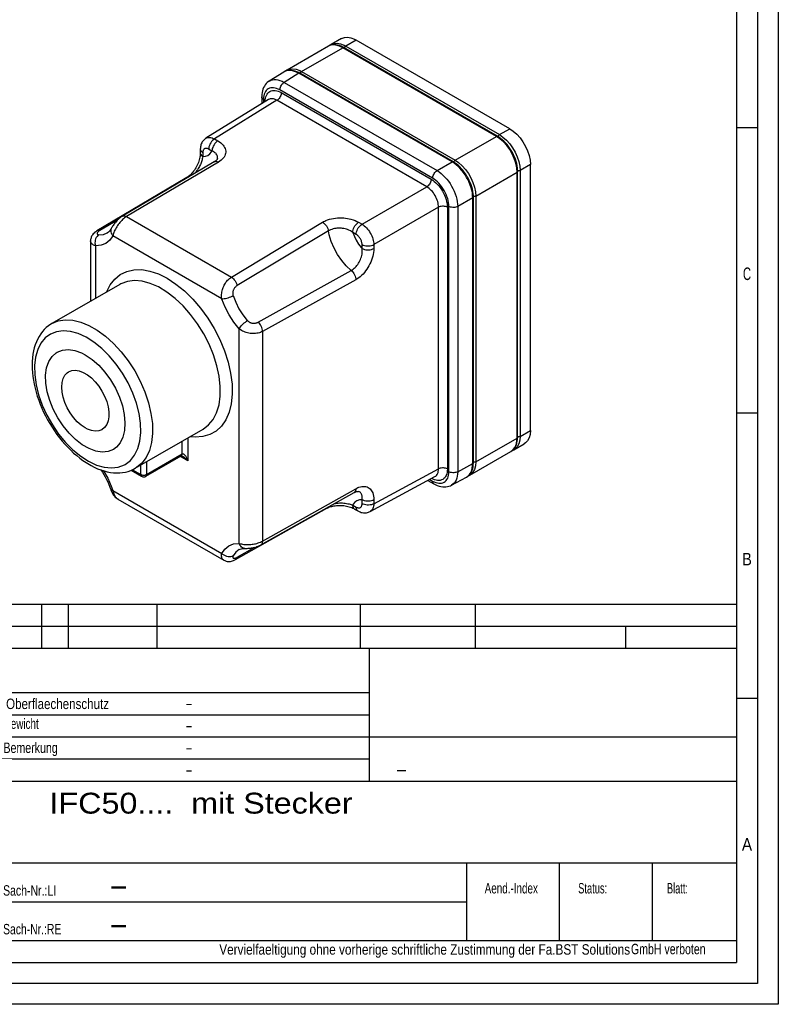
# Paper-space layout 'Layout1' of a CAD drawing. Extents: x 0 to 594, y 0 to 420.
# Tile 4 of 9: x 412 to 594, y 0 to 236. Entities that reach past the tile are written whole.
import ezdxf
from ezdxf.enums import TextEntityAlignment as Align

# ---------------------------------------------------------------- set-up
doc = ezdxf.new("R2010")
doc.units = 0
doc.layers.add('LAYER0', color=7, linetype='CONTINUOUS')
doc.styles.add('VERO0-OSIFONT', font='osifont-2014-11-14.ttf')
doc.styles.add('VERO1-TXT', font='txt')

# ---------------------------------------------------------------- blocks, each defined once
blk = doc.blocks.new('ENTITY_SET_0')
at = {"layer": 'LAYER0', "color": 252, "linetype": 'CONTINUOUS'}
for p, q in [((594, 420), (594, 0)), ((589, 415), (589, 5)), ((584, 210), (589, 210)), ((584, 141.67), (589, 141.67)), ((584, 73.33), (589, 73.33)), ((589, 5), (20, 5)), ((594, 0), (0, 0))]:
    blk.add_line(p, q, dxfattribs=at)
at = {"layer": 'LAYER0', "color": 4, "linetype": 'CONTINUOUS'}
for p in [(584, 410), (25, 10)]:
    blk.add_line(p, (584, 10), dxfattribs=at)
at = {"layer": 'LAYER0', "color": 7, "linetype": 'CONTINUOUS', "style": 'VERO0-OSIFONT'}
for s, width, p, p2 in [('C', 0.979347, (585.52, 173.45), (587.48, 173.45)), ('B', 0.977133, (585.34, 105.12), (587.66, 105.12)), ('A', 0.980459, (585.27, 36.79), (587.73, 36.79))]:
    blk.add_text(s, height=3, dxfattribs=dict(at, width=width)).set_placement(p, p2, align=Align.FIT)
blk = doc.blocks.new('ENTITY_SET_1')
at = {"layer": 'LAYER0', "color": 136, "linetype": 'CONTINUOUS'}
for p, q in [((329.6, 95.86), (584, 95.86)), ((329.6, 95.86), (584, 95.86)), ((417.58, 85.26), (417.58, 95.86)), ((423.94, 85.26), (423.94, 95.86)), ((445.14, 85.26), (445.14, 95.86)), ((493.9, 85.26), (493.9, 95.86)), ((521.46, 85.26), (521.46, 95.86)), ((406.98, 90.56), (584, 90.56)), ((557.5, 85.26), (557.5, 90.56)), ((406.98, 85.26), (584, 85.26)), ((496.02, 53.46), (496.02, 85.26)), ((329.6, 74.66), (496.02, 74.66)), ((406.98, 69.36), (496.02, 69.36)), ((329.6, 64.06), (584, 64.06)), ((406.98, 58.76), (496.02, 58.76)), ((329.6, 53.46), (584, 53.46)), ((406.98, 33.85), (584, 33.85)), ((519.34, 15.3), (519.34, 33.85)), ((541.6, 15.3), (541.6, 33.85)), ((563.86, 15.3), (563.86, 33.85)), ((406.98, 24.58), (519.34, 24.58)), ((329.6, 15.3), (584, 15.3))]:
    blk.add_line(p, q, dxfattribs=at)
at = {"layer": 'LAYER0', "color": 7, "linetype": 'CONTINUOUS', "style": 'VERO1-TXT'}
for s, height, width, p, p2 in [('Oberflaechenschutz', 2.5, 0.685911, (408.98, 70.71), (433.64, 70.71)), ('-', 2.5, 0.6561, (451.96, 70.82), (453.68, 70.82)), ('Gewicht', 2.5, 0.618057, (408.27, 65.96), (416.8, 65.96)), ('-', 2.5, 0.6561, (451.96, 65.52), (453.68, 65.52)), ('Bemerkung', 2.5, 0.642143, (408.35, 60.19), (421.35, 60.19)), ('-', 2.5, 0.6561, (451.96, 60.22), (453.68, 60.22)), ('-', 2.5, 0.6561, (451.96, 54.92), (453.68, 54.92)), ('-', 3, 0.932028, (502.24, 54.8), (505.17, 54.8)), ('IFC50....  mit Stecker', 5, 0.859307, (419.38, 45.67), (492.01, 45.67)), ('Sach-Nr.:LI', 2.5, 0.600164, (408.26, 26.02), (420.98, 26.02)), ('Aend.-Index', 2.5, 0.569737, (523.65, 26.55), (536.4, 26.55)), ('Status:', 2.5, 0.556421, (546.04, 26.55), (553, 26.55)), ('Blatt:', 2.5, 0.543358, (567.31, 26.55), (572.36, 26.55)), ('-', 5, 0.932028, (433.51, 26.05), (438.4, 26.05)), ('Sach-Nr.:RE', 2.5, 0.601086, (408.26, 16.75), (422.21, 16.75)), ('-', 5, 0.932028, (433.51, 16.78), (438.4, 16.78)), ('Vervielfaeltigung ohne vorherige schriftliche Zustimmung der Fa.BST Solutions', 2.5, 0.650044, (460.06, 11.89), (558.49, 11.89)), (' GmbH verboten', 2.5, 0.591369, (557.99, 11.99), (576.58, 11.99))]:
    blk.add_text(s, height=height, dxfattribs=dict(at, width=width)).set_placement(p, p2, align=Align.FIT)
blk = doc.blocks.new('VIEW__1')
at = {"layer": 'LAYER0', "color": 4, "linetype": 'CONTINUOUS'}
for p, q in [((489.37, 231.28), (486.89, 229.85)), ((486.19, 229.44), (476.29, 223.73)), ((486.89, 229.85), (486.56, 229.62)), ((526.7, 207.89), (489.94, 229.12)), ((529.64, 209.7), (492.87, 230.93)), ((475.52, 223.27), (472.02, 221.11)), ((475.59, 223.31), (475.51, 223.27)), ((476.28, 223.73), (475.93, 223.48)), ((516.09, 201.76), (479.33, 222.99)), ((470.22, 217.34), (470.22, 215.67)), ((471.86, 216.68), (456.86, 207.41)), ((455.51, 204.8), (455.51, 203.88)), ((458.87, 201.8), (436.84, 188.74)), ((534.59, 137.44), (534.59, 201.13)), ((531.55, 135.81), (531.55, 199.5)), ((452.32, 198.02), (430.76, 185.23)), ((520.94, 129.7), (520.94, 193.37)), ((429.22, 182.85), (429.22, 168.37)), ((436.2, 172.4), (419.93, 163.01)), ((439.93, 128.37), (456.2, 137.76)), ((520.06, 126.69), (529.95, 132.4)), ((529.96, 132.4), (530.02, 132.44)), ((530.29, 132.63), (530.66, 132.81)), ((530.66, 132.81), (533.14, 134.24)), ((442.46, 126.45), (450.94, 131.35)), ((438.96, 127.89), (441.46, 126.45)), ((496.21, 118.02), (511.74, 126.37)), ((510.05, 125.46), (511.49, 124.63)), ((515.66, 124.31), (519.27, 126.25)), ((519.27, 126.25), (519.33, 126.28)), ((519.33, 126.28), (519.37, 126.31)), ((519.65, 126.5), (520.06, 126.69)), ((493.41, 122.85), (493.37, 122.86)), ((435.73, 121.03), (435.76, 121.01)), ((435.76, 121.01), (461.12, 106.37)), ((470.03, 110.02), (492.36, 122.57)), ((463.96, 106.51), (485.81, 118.79)), ((492.48, 118.62), (493.28, 118.16))]:
    blk.add_line(p, q, dxfattribs=at)
at = {"layer": 'LAYER0', "color": 136, "linetype": 'CONTINUOUS'}
for p, q in [((479.79, 223.38), (489.69, 229.1)), ((526.45, 207.87), (489.69, 229.1)), ((492.87, 230.93), (490.39, 229.5)), ((490.39, 229.5), (527.16, 208.27)), ((479.08, 222.96), (475.59, 220.8)), ((515.84, 201.74), (479.08, 222.96)), ((479.79, 223.38), (516.56, 202.15)), ((475.59, 220.8), (512.23, 199.65)), ((511.18, 197.82), (474.55, 218.98)), ((474.92, 218.33), (510.81, 197.61)), ((473.88, 216.5), (458.9, 207.24)), ((470.66, 216.73), (470.66, 215.94)), ((509.77, 195.78), (473.88, 216.5)), ((516.56, 202.15), (526.45, 207.87)), ((527.16, 208.27), (529.64, 209.7)), ((458.9, 207.24), (459.7, 206.77)), ((456.1, 203.99), (456.1, 203.06)), ((458.31, 204.34), (457.51, 204.8)), ((459.87, 201.7), (437.83, 188.64)), ((512.23, 199.65), (515.84, 201.74)), ((534.59, 201.13), (532.11, 199.7)), ((521.5, 193.58), (531.4, 199.29)), ((531.4, 135.61), (531.4, 199.29)), ((532.11, 199.7), (532.11, 136.01)), ((494.26, 186.83), (509.77, 195.78)), ((521.5, 193.58), (521.5, 129.89)), ((515.07, 127.56), (515.07, 191.09)), ((520.79, 193.16), (517.18, 191.08)), ((517.18, 191.08), (517.18, 127.55)), ((520.79, 129.49), (520.79, 193.16)), ((512.6, 190.88), (497.08, 181.93)), ((512.6, 128.22), (512.6, 190.88)), ((514.7, 190.87), (514.7, 128.21)), ((435.65, 187.79), (431.43, 185.3)), ((437.83, 188.64), (462.95, 174.13)), ((462.95, 174.13), (484.81, 187.3)), ((493.45, 187.29), (494.26, 186.83)), ((460.68, 168.97), (434.55, 184.06)), ((486.21, 185.22), (464.34, 172.14)), ((492.87, 184.39), (492.06, 184.85)), ((430.39, 181.66), (430.39, 169.05)), ((494.28, 181.02), (494.28, 181.94)), ((497.08, 181.93), (497.08, 181)), ((469.41, 163.37), (491.67, 175.77)), ((492.77, 173.51), (470.44, 161.16)), ((464.83, 110.38), (464.83, 161.78)), ((470.44, 161.16), (470.44, 110.93)), ((532.11, 136.01), (534.59, 137.44)), ((451.15, 131.81), (451.15, 134.84)), ((452.56, 135.66), (452.56, 130.18)), ((521.5, 129.89), (531.4, 135.61)), ((442.66, 126.91), (451.15, 131.81)), ((442.66, 129.94), (442.66, 126.91)), ((452.56, 130.18), (450.73, 131.23)), ((439.29, 128.04), (441.25, 126.91)), ((441.25, 126.91), (441.25, 129.13)), ((497.08, 119.88), (512.6, 128.22)), ((517.18, 127.55), (520.79, 129.49)), ((510.5, 125.71), (511.18, 125.31)), ((434.55, 123.06), (460.68, 107.98)), ((470.44, 110.93), (492.77, 123.48)), ((494.28, 119.89), (494.28, 120.82)), ((497.08, 120.8), (497.08, 119.88)), ((492.06, 119.54), (492.87, 119.07)), ((464.34, 107.05), (468.61, 109.46))]:
    blk.add_line(p, q, dxfattribs=at)
at = {"layer": 'LAYER0', "color": 4, "linetype": 'CONTINUOUS', "flags": 128}
for points in [[(489.37, 231.28), (490.03, 231.54), (490.78, 231.6), (491.59, 231.48), (492.44, 231.16), (492.87, 230.93)], [(489.94, 229.12), (489.7, 229.25), (489.27, 229.45), (488.84, 229.61), (488.41, 229.73), (488, 229.79), (487.59, 229.81), (487.21, 229.79), (486.85, 229.72), (486.52, 229.6), (486.21, 229.46), (486.18, 229.44)], [(479.33, 222.99), (479.09, 223.12), (478.66, 223.32), (478.23, 223.48), (477.81, 223.59), (477.39, 223.66), (476.99, 223.68), (476.61, 223.65), (476.25, 223.58), (475.92, 223.47), (475.61, 223.32), (475.59, 223.31)], [(472.02, 221.11), (471.83, 220.98), (471.55, 220.76), (471.3, 220.51), (471.07, 220.23), (470.87, 219.92), (470.68, 219.58), (470.53, 219.2), (470.4, 218.79), (470.3, 218.34), (470.24, 217.85), (470.22, 217.34)], [(531.55, 199.5), (531.55, 199.78), (531.51, 200.28), (531.43, 200.81), (531.32, 201.33), (531.18, 201.87), (531.01, 202.4), (530.8, 202.93), (530.57, 203.46), (530.31, 203.97), (530.02, 204.48), (529.71, 204.96), (529.38, 205.43), (529.02, 205.88), (528.65, 206.3), (528.27, 206.69), (527.87, 207.06), (527.46, 207.39), (527.04, 207.69), (526.7, 207.89)], [(529.64, 209.7), (530.5, 209.12), (531.33, 208.38), (532.11, 207.51), (532.82, 206.53), (533.43, 205.47), (533.92, 204.37), (534.29, 203.26), (534.51, 202.17), (534.59, 201.13)], [(456.86, 207.41), (456.78, 207.36), (456.59, 207.22), (456.42, 207.07), (456.26, 206.9), (456.11, 206.72), (455.97, 206.52), (455.86, 206.31), (455.75, 206.09), (455.67, 205.85), (455.6, 205.59), (455.55, 205.32), (455.52, 205.03), (455.51, 204.8)], [(455.51, 203.87), (455.51, 203.67), (455.49, 203.39), (455.46, 203.13), (455.41, 202.86), (455.35, 202.55), (455.27, 202.23), (455.17, 201.9), (455.05, 201.57), (454.92, 201.25), (454.77, 200.93), (454.62, 200.62), (454.46, 200.34), (454.29, 200.07), (454.11, 199.8), (453.92, 199.54), (453.72, 199.28), (453.5, 199.04), (453.29, 198.81), (453.07, 198.6), (452.86, 198.42), (452.65, 198.26), (452.46, 198.12), (452.32, 198.03)], [(459.63, 202.54), (459.63, 202.53), (459.61, 202.48), (459.57, 202.42), (459.53, 202.34), (459.46, 202.26), (459.39, 202.19), (459.31, 202.11), (459.2, 202.02), (459.06, 201.92), (458.91, 201.82), (458.87, 201.8)], [(520.94, 193.37), (520.93, 193.65), (520.89, 194.16), (520.82, 194.68), (520.71, 195.21), (520.57, 195.74), (520.39, 196.27), (520.19, 196.81), (519.96, 197.33), (519.7, 197.85), (519.41, 198.35), (519.1, 198.84), (518.77, 199.3), (518.41, 199.75), (518.04, 200.17), (517.66, 200.57), (517.26, 200.93), (516.85, 201.26), (516.43, 201.56), (516.09, 201.76)], [(436.84, 188.74), (436.58, 188.57), (436.29, 188.36), (436.06, 188.18), (435.84, 187.97), (435.62, 187.76), (435.42, 187.54), (435.24, 187.34), (435.07, 187.14), (434.91, 186.93), (434.77, 186.74), (434.64, 186.55), (434.51, 186.35), (434.39, 186.15), (434.27, 185.95), (434.19, 185.8)], [(430.76, 185.23), (430.54, 185.09), (430.26, 184.88), (430.05, 184.69), (429.86, 184.49), (429.71, 184.31), (429.59, 184.12), (429.48, 183.93), (429.4, 183.74), (429.33, 183.55), (429.28, 183.35), (429.24, 183.16), (429.22, 182.97), (429.22, 182.85)], [(434.19, 185.79), (434.1, 185.65), (433.93, 185.38), (433.73, 185.14), (433.52, 184.94), (433.27, 184.77), (433.26, 184.76)], [(419.94, 163.02), (419.67, 162.85), (419.13, 162.48), (418.62, 162.06), (418.14, 161.6), (417.69, 161.1), (417.27, 160.55), (416.89, 159.97), (416.55, 159.34), (416.24, 158.68), (415.97, 157.97), (415.74, 157.24), (415.55, 156.47), (415.4, 155.67), (415.3, 154.84), (415.23, 153.98), (415.21, 153.11), (415.22, 152.21), (415.28, 151.3), (415.38, 150.38), (415.52, 149.44), (415.7, 148.5), (415.92, 147.54), (416.17, 146.59), (416.46, 145.63), (416.79, 144.68), (417.15, 143.72), (417.54, 142.78), (417.97, 141.84), (418.43, 140.91), (418.92, 139.99), (419.44, 139.09), (419.98, 138.21), (420.56, 137.34), (421.15, 136.5), (421.77, 135.68), (422.42, 134.89), (423.08, 134.13), (423.76, 133.39), (424.46, 132.69), (425.17, 132.03), (425.9, 131.4), (426.64, 130.8), (427.39, 130.25), (428.15, 129.74), (428.93, 129.26)], [(434.68, 132.9), (433.43, 132.41), (432.01, 132.27), (430.47, 132.5), (428.86, 133.09), (427.22, 134.02), (425.6, 135.26), (424.06, 136.78), (422.63, 138.53), (421.35, 140.45), (420.28, 142.5), (419.43, 144.61), (418.83, 146.72), (418.51, 148.76), (418.46, 150.68), (418.7, 152.41), (419.21, 153.91), (419.98, 155.14), (420.99, 156.05), (421.23, 156.2)], [(421.23, 156.2), (422.48, 156.69), (423.9, 156.82), (425.44, 156.59), (427.05, 156), (427.95, 155.53)], [(427.95, 155.53), (429.59, 154.42), (431.17, 153.03), (432.66, 151.37), (434.01, 149.52), (435.18, 147.52), (436.13, 145.43), (436.84, 143.32), (437.29, 141.24), (437.46, 139.26), (437.35, 137.43), (436.96, 135.82), (436.3, 134.47), (435.4, 133.41), (434.68, 132.9)], [(427.95, 138.02), (426.97, 138.68), (426.02, 139.53), (425.13, 140.52), (424.32, 141.64), (423.62, 142.85), (423.06, 144.11), (422.64, 145.38), (422.38, 146.63), (422.3, 147.81), (422.38, 148.9), (422.64, 149.85), (423.06, 150.64), (423.62, 151.25), (423.95, 151.48)], [(423.95, 151.48), (424.71, 151.77), (425.56, 151.85), (426.49, 151.7), (427.46, 151.34), (428.45, 150.77), (429.42, 150.01), (430.35, 149.09), (431.2, 148.02), (431.95, 146.86), (432.59, 145.62), (433.08, 144.35), (433.42, 143.08), (433.59, 141.86), (433.59, 140.72), (433.42, 139.7), (433.08, 138.83), (432.59, 138.13), (431.95, 137.62)], [(431.95, 137.62), (431.2, 137.32), (430.35, 137.25), (429.42, 137.39), (428.45, 137.76), (427.95, 138.02)], [(534.59, 137.44), (534.51, 136.49), (534.29, 135.66), (533.92, 134.97), (533.43, 134.44), (533.14, 134.24)], [(530.02, 132.44), (530.21, 132.57), (530.47, 132.79), (530.71, 133.04), (530.92, 133.33), (531.1, 133.66), (531.26, 134.02), (531.38, 134.42), (531.47, 134.84), (531.53, 135.3), (531.55, 135.81)], [(450.93, 131.35), (450.93, 131.35), (450.94, 131.35), (450.95, 131.35), (450.96, 131.35), (450.97, 131.35), (450.99, 131.35), (451.01, 131.35), (451.04, 131.34), (451.07, 131.33), (451.11, 131.32), (451.15, 131.31), (451.2, 131.29), (451.25, 131.27), (451.32, 131.23), (451.35, 131.21)], [(519.37, 126.31), (519.6, 126.46), (519.86, 126.68), (520.09, 126.93), (520.3, 127.22), (520.49, 127.54), (520.64, 127.91), (520.77, 128.3), (520.86, 128.73), (520.92, 129.19), (520.94, 129.7)], [(428.93, 129.26), (429.35, 129.03), (430.12, 128.63), (430.9, 128.28), (431.68, 127.98), (432.46, 127.73), (433.23, 127.53), (433.99, 127.39), (434.75, 127.3), (435.49, 127.26), (436.21, 127.28), (436.91, 127.35), (437.6, 127.47), (438.26, 127.64), (438.89, 127.86), (439.49, 128.13), (439.93, 128.37)], [(434.06, 123.26), (434.09, 123.18), (434.23, 122.82), (434.39, 122.47), (434.56, 122.18), (434.74, 121.92), (434.94, 121.68), (435.14, 121.47), (435.35, 121.29), (435.57, 121.13), (435.73, 121.03)], [(492.35, 122.55), (492.44, 122.6), (492.62, 122.68), (492.78, 122.75), (492.93, 122.8), (493.06, 122.83), (493.17, 122.84), (493.26, 122.85), (493.33, 122.85), (493.38, 122.84), (493.41, 122.84)], [(511.49, 124.63), (511.76, 124.48), (512.23, 124.26), (512.71, 124.09), (513.18, 123.98), (513.59, 123.92), (513.98, 123.9), (514.35, 123.91), (514.71, 123.97), (515.07, 124.06), (515.42, 124.19), (515.66, 124.31)], [(485.81, 118.79), (485.88, 118.83), (486.07, 118.92), (486.27, 119.01), (486.5, 119.1), (486.75, 119.18), (486.99, 119.24), (487.25, 119.31), (487.54, 119.36), (487.85, 119.41), (488.18, 119.44), (488.53, 119.47), (488.87, 119.48), (489.22, 119.47), (489.55, 119.45), (489.88, 119.42), (490.21, 119.38), (490.55, 119.32), (490.89, 119.24), (491.21, 119.15), (491.52, 119.06), (491.8, 118.95), (492.05, 118.84), (492.29, 118.72), (492.47, 118.62)], [(493.28, 118.16), (493.54, 118.02), (493.81, 117.91), (494.07, 117.82), (494.33, 117.76), (494.58, 117.72), (494.83, 117.7), (495.07, 117.7), (495.3, 117.72), (495.55, 117.77), (495.79, 117.84), (496.01, 117.92), (496.21, 118.02)], [(464.8, 108.9), (465.07, 109.03), (465.35, 109.12), (465.65, 109.18), (465.96, 109.2), (466.16, 109.19)], [(466.16, 109.19), (466.28, 109.19), (466.54, 109.19), (466.77, 109.19), (467, 109.21), (467.24, 109.23), (467.5, 109.25), (467.75, 109.29), (468, 109.33), (468.26, 109.38), (468.53, 109.44), (468.81, 109.52), (469.09, 109.61), (469.38, 109.71), (469.68, 109.84), (469.98, 109.99), (470.03, 110.02)], [(461.12, 106.37), (461.18, 106.33), (461.36, 106.25), (461.54, 106.18), (461.73, 106.12), (461.92, 106.08), (462.12, 106.06), (462.32, 106.05), (462.53, 106.06), (462.75, 106.08), (462.99, 106.13), (463.24, 106.2), (463.5, 106.29), (463.78, 106.42), (463.96, 106.51)]]:
    blk.add_lwpolyline(points, dxfattribs=at)
at = {"layer": 'LAYER0', "color": 136, "linetype": 'CONTINUOUS', "flags": 128}
for points in [[(489.69, 229.1), (488.83, 229.5), (487.99, 229.73), (487.21, 229.76), (486.5, 229.59), (486.19, 229.44)], [(486.89, 229.85), (487.55, 230.11), (488.3, 230.18), (489.11, 230.05), (489.96, 229.73), (490.39, 229.5)], [(489.69, 229.1), (489.75, 229.12), (489.81, 229.14), (489.86, 229.14), (489.91, 229.13), (489.94, 229.12)], [(490.06, 229.05), (490.09, 229.13), (490.12, 229.21), (490.17, 229.28), (490.22, 229.35), (490.27, 229.41), (490.33, 229.46), (490.39, 229.5)], [(476.28, 223.73), (476.95, 223.98), (477.69, 224.05), (478.5, 223.92), (479.35, 223.61), (479.79, 223.38)], [(479.08, 222.96), (478.58, 223.21), (478.09, 223.41), (477.61, 223.55), (477.14, 223.62), (476.7, 223.63), (476.27, 223.57), (475.88, 223.45), (475.52, 223.27)], [(479.33, 222.99), (479.29, 223), (479.23, 223.01), (479.18, 223), (479.11, 222.98), (479.08, 222.96)], [(479.45, 222.92), (479.48, 223), (479.51, 223.08), (479.56, 223.15), (479.61, 223.22), (479.66, 223.28), (479.72, 223.34), (479.78, 223.38), (479.79, 223.38)], [(474.55, 218.98), (474.17, 219.17), (473.79, 219.33), (473.42, 219.43), (473.06, 219.49), (472.72, 219.5), (472.39, 219.47), (472.08, 219.38), (471.8, 219.25), (471.54, 219.07), (471.32, 218.85), (471.12, 218.58), (470.96, 218.28), (470.83, 217.94), (470.74, 217.56), (470.68, 217.16), (470.66, 216.73)], [(472.02, 221.11), (472.39, 221.29), (472.78, 221.41), (473.2, 221.47), (473.65, 221.46), (474.12, 221.39), (474.6, 221.25), (475.09, 221.06), (475.59, 220.8)], [(474.55, 218.98), (474.57, 219.2), (474.61, 219.43), (474.69, 219.67), (474.8, 219.91), (474.93, 220.13), (475.08, 220.34), (475.25, 220.53), (475.43, 220.69), (475.59, 220.8)], [(470.66, 216.73), (470.49, 216.85), (470.36, 216.98), (470.27, 217.12), (470.23, 217.27), (470.22, 217.34)], [(471.04, 216.18), (471.06, 216.6), (471.13, 216.99), (471.22, 217.35), (471.36, 217.68), (471.52, 217.98), (471.72, 218.23), (471.95, 218.44), (472.2, 218.62), (472.49, 218.74), (472.79, 218.82), (473.11, 218.86), (473.46, 218.84), (473.81, 218.78), (474.18, 218.68), (474.55, 218.52), (474.92, 218.33)], [(474.92, 218.33), (474.91, 218.1), (474.86, 217.87), (474.78, 217.63), (474.68, 217.4), (474.55, 217.17), (474.39, 216.96), (474.23, 216.77), (474.05, 216.61), (473.88, 216.5)], [(473.88, 216.5), (473.6, 216.65), (473.32, 216.76), (473.05, 216.84), (472.78, 216.88), (472.53, 216.89), (472.29, 216.86), (472.06, 216.79), (471.86, 216.68)], [(456.86, 207.41), (457.07, 207.51), (457.29, 207.58), (457.53, 207.61), (457.79, 207.61), (458.06, 207.57), (458.33, 207.49), (458.62, 207.38), (458.9, 207.24)], [(526.45, 207.87), (526.52, 207.9), (526.58, 207.91), (526.63, 207.91), (526.68, 207.9), (526.7, 207.89)], [(531.4, 199.29), (531.33, 200.33), (531.11, 201.42), (530.74, 202.53), (530.25, 203.64), (529.64, 204.69), (528.93, 205.67), (528.15, 206.54), (527.31, 207.28), (526.45, 207.87)], [(527.16, 208.27), (527.1, 208.23), (527.04, 208.18), (526.98, 208.12), (526.93, 208.05), (526.89, 207.97), (526.86, 207.89), (526.83, 207.81)], [(527.16, 208.27), (528.02, 207.69), (528.85, 206.95), (529.64, 206.08), (530.34, 205.1), (530.95, 204.04), (531.45, 202.94), (531.81, 201.83), (532.04, 200.74), (532.11, 199.7)], [(458.9, 207.24), (458.66, 207.07), (458.42, 206.85), (458.2, 206.6), (458, 206.32), (457.83, 206.01), (457.69, 205.7), (457.59, 205.38), (457.53, 205.07), (457.51, 204.8)], [(459.7, 206.77), (459.46, 206.6), (459.22, 206.39), (459, 206.14), (458.8, 205.85), (458.63, 205.55), (458.49, 205.23), (458.39, 204.92), (458.33, 204.61), (458.31, 204.34)], [(459.7, 206.77), (460.08, 206.54), (460.42, 206.29), (460.72, 206.03), (460.96, 205.77), (461.17, 205.5), (461.34, 205.22), (461.47, 204.93), (461.55, 204.65), (461.6, 204.35), (461.6, 204.06), (461.57, 203.77), (461.49, 203.48), (461.37, 203.2), (461.21, 202.92), (461.01, 202.65), (460.78, 202.39), (460.51, 202.15), (460.2, 201.91), (459.87, 201.7)], [(456.1, 203.06), (456.05, 202.76), (455.98, 202.45), (455.92, 202.22), (455.85, 201.99), (455.78, 201.76), (455.7, 201.54), (455.62, 201.32), (455.52, 201.1), (455.42, 200.87), (455.31, 200.65), (455.19, 200.42), (455.01, 200.13), (454.83, 199.84), (454.7, 199.65), (454.56, 199.46), (454.41, 199.28), (454.2, 199.03), (454.19, 199.02)], [(455.51, 204.8), (455.54, 204.6), (455.63, 204.41), (455.78, 204.23), (455.98, 204.06), (456.1, 203.99)], [(455.51, 203.87), (455.55, 203.67), (455.64, 203.48), (455.79, 203.29), (455.99, 203.13), (456.1, 203.06)], [(457.51, 204.8), (457.37, 204.87), (457.24, 204.93), (457.1, 204.97), (456.97, 204.99), (456.85, 204.99), (456.73, 204.98), (456.62, 204.95), (456.51, 204.9), (456.42, 204.84), (456.34, 204.76), (456.27, 204.66), (456.21, 204.55), (456.16, 204.42), (456.13, 204.29), (456.11, 204.14), (456.1, 203.99)], [(456.1, 203.06), (456.75, 203.09), (457.33, 203.28), (457.82, 203.64), (458.21, 204.14), (458.31, 204.34)], [(459.63, 202.54), (459.64, 202.57), (459.66, 202.76), (459.65, 202.94), (459.62, 203.12), (459.56, 203.3), (459.47, 203.47), (459.35, 203.64), (459.2, 203.8), (459.03, 203.95), (458.82, 204.09), (458.58, 204.23), (458.31, 204.34)], [(458.87, 201.8), (459.06, 201.87), (459.27, 201.89), (459.49, 201.86), (459.73, 201.77), (459.87, 201.7)], [(516.09, 201.76), (516.05, 201.78), (515.99, 201.79), (515.93, 201.78), (515.87, 201.76), (515.84, 201.74)], [(520.79, 193.16), (520.76, 193.74), (520.69, 194.33), (520.57, 194.94), (520.41, 195.57), (520.2, 196.19), (519.95, 196.82), (519.66, 197.44), (519.33, 198.04), (518.97, 198.62), (518.58, 199.18), (518.17, 199.71), (517.73, 200.21), (517.27, 200.66), (516.8, 201.07), (516.32, 201.43), (515.84, 201.74)], [(516.56, 202.15), (516.49, 202.11), (516.43, 202.06), (516.38, 201.99), (516.33, 201.92), (516.28, 201.85), (516.25, 201.77), (516.22, 201.69), (516.22, 201.68)], [(516.56, 202.15), (517.41, 201.57), (518.25, 200.83), (519.03, 199.96), (519.74, 198.98), (520.35, 197.92), (520.84, 196.82), (521.21, 195.7), (521.43, 194.61), (521.5, 193.58)], [(452.32, 198.02), (452.52, 198.1), (452.66, 198.12)], [(511.18, 197.82), (511.2, 198.05), (511.25, 198.28), (511.33, 198.52), (511.43, 198.76), (511.56, 198.98), (511.71, 199.19), (511.88, 199.38), (512.06, 199.54), (512.23, 199.65)], [(512.23, 199.65), (512.71, 199.34), (513.19, 198.98), (513.66, 198.57), (514.11, 198.12), (514.55, 197.63), (514.97, 197.1), (515.36, 196.54), (515.72, 195.95), (516.04, 195.35), (516.33, 194.73), (516.58, 194.11), (516.79, 193.48), (516.96, 192.86), (517.08, 192.25), (517.15, 191.65), (517.18, 191.08)], [(531.55, 199.5), (531.54, 199.45), (531.52, 199.4), (531.48, 199.35), (531.43, 199.31), (531.4, 199.29)], [(532.11, 199.7), (532.04, 199.67), (531.97, 199.64), (531.89, 199.63), (531.8, 199.62), (531.71, 199.62), (531.63, 199.63), (531.55, 199.64)], [(510.81, 197.61), (510.79, 197.39), (510.75, 197.15), (510.67, 196.91), (510.56, 196.68), (510.43, 196.45), (510.28, 196.24), (510.11, 196.05), (509.93, 195.9), (509.77, 195.78)], [(512.6, 190.88), (512.58, 191.21), (512.54, 191.55), (512.48, 191.9), (512.39, 192.26), (512.27, 192.62), (512.13, 192.98), (511.96, 193.33), (511.78, 193.68), (511.57, 194.01), (511.35, 194.33), (511.11, 194.63), (510.86, 194.91), (510.59, 195.17), (510.32, 195.4), (510.05, 195.61), (509.77, 195.78)], [(510.81, 197.61), (511.19, 197.37), (511.57, 197.08), (511.94, 196.76), (512.3, 196.41), (512.64, 196.02), (512.97, 195.6), (513.28, 195.17), (513.56, 194.71), (513.82, 194.23), (514.04, 193.75), (514.24, 193.26), (514.4, 192.76), (514.53, 192.27), (514.62, 191.79), (514.68, 191.32), (514.7, 190.87)], [(515.07, 191.09), (515.05, 191.54), (515, 192.01), (514.91, 192.49), (514.78, 192.98), (514.61, 193.47), (514.42, 193.96), (514.19, 194.45), (513.93, 194.92), (513.65, 195.38), (513.34, 195.82), (513.02, 196.24), (512.67, 196.62), (512.31, 196.98), (511.94, 197.3), (511.57, 197.58), (511.18, 197.82)], [(520.79, 193.16), (520.84, 193.2), (520.89, 193.24), (520.92, 193.29), (520.94, 193.34), (520.94, 193.37)], [(521.5, 193.58), (521.44, 193.55), (521.36, 193.52), (521.28, 193.5), (521.19, 193.49), (521.11, 193.49), (521.02, 193.5), (520.94, 193.52), (520.93, 193.52)], [(514.7, 190.87), (514.5, 190.97), (514.27, 191.05), (514.03, 191.1), (513.77, 191.12), (513.51, 191.12), (513.25, 191.1), (513, 191.05), (512.78, 190.97), (512.6, 190.88)], [(517.18, 191.08), (516.97, 190.98), (516.74, 190.91), (516.5, 190.86), (516.24, 190.84), (515.98, 190.84), (515.72, 190.87), (515.48, 190.92), (515.25, 191), (515.07, 191.09)], [(436.84, 188.74), (437.02, 188.81), (437.23, 188.83), (437.46, 188.8), (437.7, 188.71), (437.83, 188.64)], [(437.83, 188.64), (437.6, 188.49), (437.37, 188.33), (437.14, 188.14), (436.9, 187.93), (436.68, 187.72), (436.47, 187.49), (436.25, 187.25), (436.04, 187), (435.85, 186.74), (435.67, 186.48), (435.49, 186.21), (435.32, 185.94), (435.17, 185.67), (435.04, 185.4), (434.91, 185.12), (434.8, 184.86), (434.7, 184.58), (434.61, 184.31), (434.55, 184.06)], [(484.81, 187.3), (485.05, 187.44), (485.32, 187.57), (485.59, 187.7), (486.01, 187.86), (486.46, 188), (486.92, 188.12), (487.4, 188.22), (487.9, 188.29), (488.42, 188.34), (488.93, 188.36), (489.45, 188.36), (489.9, 188.33), (490.34, 188.29), (490.77, 188.22), (491.19, 188.14), (491.61, 188.04), (492.11, 187.89), (492.59, 187.71), (493.04, 187.51), (493.45, 187.29)], [(484.81, 187.3), (485.05, 187.13), (485.29, 186.92), (485.52, 186.67), (485.72, 186.4), (485.9, 186.1), (486.05, 185.78), (486.16, 185.47), (486.21, 185.22)], [(492.06, 184.85), (492.09, 185.15), (492.15, 185.46), (492.25, 185.78), (492.4, 186.1), (492.57, 186.4), (492.77, 186.68), (492.99, 186.93), (493.23, 187.14), (493.45, 187.29)], [(492.87, 184.39), (492.89, 184.69), (492.95, 185), (493.06, 185.32), (493.2, 185.63), (493.37, 185.93), (493.57, 186.21), (493.8, 186.46), (494.03, 186.67), (494.26, 186.83)], [(494.26, 186.83), (494.53, 186.65), (494.8, 186.44), (495.07, 186.21), (495.33, 185.95), (495.58, 185.67), (495.82, 185.36), (496.04, 185.04), (496.24, 184.71), (496.43, 184.36), (496.6, 184.01), (496.74, 183.66), (496.86, 183.3), (496.96, 182.94), (497.02, 182.59), (497.07, 182.25), (497.08, 181.93)], [(431.21, 184.3), (430.98, 184.13), (430.77, 183.91), (430.59, 183.65), (430.44, 183.35), (430.34, 183.02), (430.29, 182.68), (430.28, 182.33), (430.31, 181.99), (430.39, 181.66)], [(434.55, 184.06), (433.81, 183), (432.87, 182.23), (431.74, 181.78), (430.46, 181.66), (430.39, 181.66)], [(431.43, 185.3), (431.19, 185.33), (430.97, 185.31), (430.78, 185.24), (430.76, 185.23)], [(431.43, 185.3), (431.32, 185.23), (431.22, 185.16), (431.12, 185.09), (431.04, 185.01), (430.97, 184.94), (430.91, 184.87), (430.86, 184.8), (430.82, 184.73), (430.8, 184.66), (430.79, 184.59), (430.79, 184.54), (430.8, 184.5), (430.83, 184.46), (430.86, 184.42), (430.9, 184.38), (430.95, 184.36), (431, 184.34), (431.07, 184.32), (431.14, 184.31), (431.21, 184.3)], [(431.21, 184.3), (432.29, 184.39), (433.23, 184.75), (433.26, 184.76)], [(434.19, 185.8), (434.09, 185.55), (434.05, 185.28), (434.07, 184.99), (434.15, 184.71), (434.28, 184.43), (434.46, 184.16), (434.55, 184.06)], [(492.06, 184.85), (491.77, 185.06), (491.46, 185.25), (491.13, 185.41), (490.78, 185.55), (490.5, 185.64), (490.22, 185.72), (489.92, 185.78), (489.62, 185.83), (489.32, 185.86), (489.05, 185.88), (488.77, 185.88), (488.49, 185.87), (488.21, 185.85), (487.95, 185.81), (487.63, 185.76), (487.32, 185.68), (487.02, 185.59), (486.74, 185.48), (486.55, 185.4), (486.38, 185.31), (486.21, 185.22)], [(491.67, 175.77), (490.49, 176.86), (489.39, 178.14), (488.41, 179.57), (487.56, 181.09), (486.89, 182.67), (486.41, 184.26), (486.21, 185.22)], [(492.06, 184.85), (492.42, 183.9), (492.87, 182.97), (493.43, 182.08), (494.06, 181.27), (494.28, 181.02)], [(494.28, 181.94), (494.27, 182.11), (494.25, 182.28), (494.22, 182.45), (494.17, 182.63), (494.11, 182.81), (494.04, 182.99), (493.96, 183.16), (493.87, 183.34), (493.76, 183.5), (493.65, 183.66), (493.53, 183.81), (493.41, 183.95), (493.28, 184.08), (493.14, 184.2), (493, 184.3), (492.87, 184.39)], [(430.39, 181.66), (430.16, 181.74), (429.95, 181.84), (429.76, 181.95), (429.68, 182.01), (429.6, 182.08), (429.53, 182.14), (429.46, 182.22), (429.41, 182.29), (429.36, 182.36), (429.31, 182.44), (429.28, 182.53), (429.25, 182.61), (429.23, 182.7), (429.22, 182.84)], [(494.28, 181.94), (494.55, 181.81), (494.85, 181.71), (495.18, 181.64), (495.52, 181.61), (495.87, 181.61), (496.21, 181.64), (496.54, 181.71), (496.84, 181.81), (497.08, 181.93)], [(491.67, 175.77), (491.91, 175.91), (492.14, 176.08), (492.38, 176.26), (492.6, 176.47), (492.82, 176.69), (493.03, 176.94), (493.22, 177.2), (493.41, 177.47), (493.58, 177.75), (493.74, 178.05), (493.88, 178.35), (494, 178.66), (494.11, 178.99), (494.19, 179.31), (494.26, 179.64), (494.3, 179.96), (494.32, 180.32), (494.31, 180.67), (494.28, 181.02)], [(497.08, 181), (497.07, 180.55), (497.02, 180.07), (496.94, 179.59), (496.84, 179.14), (496.71, 178.68), (496.55, 178.22), (496.37, 177.76), (496.16, 177.31), (495.93, 176.87), (495.68, 176.44), (495.41, 176.02), (495.12, 175.63), (494.82, 175.25), (494.5, 174.89), (494.17, 174.55), (493.83, 174.25), (493.48, 173.97), (493.12, 173.72), (492.77, 173.51)], [(494.28, 181.02), (494.55, 180.89), (494.85, 180.79), (495.18, 180.72), (495.52, 180.68), (495.87, 180.68), (496.21, 180.72), (496.54, 180.79), (496.84, 180.89), (497.08, 181)], [(433.03, 170.57), (433.89, 172.28), (435, 173.69), (436.34, 174.78), (437.88, 175.53), (439.6, 175.92), (441.47, 175.95), (443.45, 175.61), (445.5, 174.91), (447.59, 173.87), (449.68, 172.5), (451.74, 170.83), (453.72, 168.89), (455.59, 166.72), (457.31, 164.34), (458.86, 161.82), (460.2, 159.18), (461.31, 156.49), (462.18, 153.79), (462.78, 151.12), (463.11, 148.54), (463.15, 146.09), (462.91, 143.83), (462.4, 141.78), (461.61, 139.99), (460.58, 138.48), (459.3, 137.3), (457.81, 136.45), (456.14, 135.95), (454.32, 135.82), (453.03, 135.93)], [(491.67, 175.77), (491.9, 175.55), (492.12, 175.29), (492.31, 175), (492.47, 174.69), (492.61, 174.38), (492.7, 174.06), (492.75, 173.75), (492.77, 173.51)], [(456.2, 137.76), (457.51, 138.75), (458.59, 140.06), (459.43, 141.67), (460, 143.55), (460.3, 145.67), (460.31, 147.96), (460.04, 150.41), (459.5, 152.94), (458.69, 155.52), (457.63, 158.09), (456.35, 160.6), (454.86, 162.99), (453.19, 165.23), (451.39, 167.27), (449.48, 169.07), (447.51, 170.58), (445.51, 171.79), (443.53, 172.66), (441.6, 173.18), (439.76, 173.34), (438.05, 173.13), (436.5, 172.56), (436.2, 172.4)], [(460.68, 168.97), (460.63, 169.29), (460.61, 169.62), (460.61, 169.96), (460.64, 170.3), (460.68, 170.58), (460.74, 170.87), (460.81, 171.15), (460.9, 171.43), (461, 171.7), (461.11, 171.96), (461.23, 172.21), (461.36, 172.45), (461.51, 172.69), (461.66, 172.91), (461.85, 173.16), (462.06, 173.4), (462.28, 173.62), (462.5, 173.81), (462.72, 173.99), (462.95, 174.13)], [(462.95, 174.13), (463.2, 173.97), (463.44, 173.76), (463.66, 173.51), (463.87, 173.23), (464.05, 172.93), (464.19, 172.62), (464.3, 172.31), (464.34, 172.14)], [(464.34, 172.14), (464.23, 172.06), (464.12, 171.98), (464.01, 171.89), (463.91, 171.78), (463.81, 171.67), (463.71, 171.55), (463.63, 171.42), (463.55, 171.28), (463.48, 171.14), (463.42, 170.99), (463.37, 170.86), (463.34, 170.74), (463.32, 170.61), (463.3, 170.47), (463.29, 170.34), (463.29, 170.22), (463.3, 170.09), (463.32, 169.97), (463.34, 169.85), (463.38, 169.73)], [(460.68, 168.97), (460.92, 168.97), (461.2, 169), (461.51, 169.05), (461.83, 169.13), (462.17, 169.22), (462.5, 169.33), (462.81, 169.45), (463.11, 169.59), (463.38, 169.73)], [(464.83, 161.78), (463.55, 163.36), (462.41, 165.11), (461.45, 166.97), (460.71, 168.87), (460.68, 168.97)], [(463.38, 169.73), (463.99, 168.14), (464.77, 166.59), (465.72, 165.13), (466.78, 163.8), (466.84, 163.73)], [(419.94, 163.01), (421.45, 163.65), (423.13, 163.93), (424.95, 163.85), (426.86, 163.4), (428.84, 162.6), (430.84, 161.47), (432.82, 160.01), (434.74, 158.27), (436.57, 156.28), (438.26, 154.08), (439.79, 151.71), (441.12, 149.22), (442.23, 146.66), (443.09, 144.08), (443.69, 141.53), (444.02, 139.07), (444.06, 136.73), (443.82, 134.58), (443.3, 132.65), (442.52, 130.98), (441.49, 129.6), (440.22, 128.54), (439.93, 128.37)], [(464.83, 161.78), (464.96, 161.99), (465.12, 162.21), (465.32, 162.46), (465.54, 162.7), (465.79, 162.94), (466.05, 163.17), (466.32, 163.39), (466.58, 163.57), (466.84, 163.73)], [(466.84, 163.73), (466.92, 163.65), (467, 163.57), (467.09, 163.5), (467.19, 163.44), (467.29, 163.38), (467.39, 163.32), (467.5, 163.27), (467.6, 163.23), (467.72, 163.19), (467.86, 163.16), (468.01, 163.13), (468.15, 163.11), (468.3, 163.11), (468.45, 163.11), (468.6, 163.12), (468.74, 163.14), (468.88, 163.17), (469.02, 163.21), (469.16, 163.25), (469.29, 163.31), (469.41, 163.37)], [(470.44, 161.16), (470.42, 161.46), (470.36, 161.77), (470.26, 162.09), (470.12, 162.41), (469.95, 162.71), (469.75, 163), (469.53, 163.25), (469.41, 163.37)], [(470.44, 161.16), (470.19, 161.04), (469.93, 160.93), (469.66, 160.84), (469.37, 160.76), (469.07, 160.7), (468.76, 160.66), (468.44, 160.64), (468.12, 160.63), (467.8, 160.64), (467.48, 160.67), (467.16, 160.72), (466.85, 160.79), (466.53, 160.87), (466.23, 160.98), (465.93, 161.1), (465.65, 161.23), (465.36, 161.4), (465.09, 161.58), (464.83, 161.78)], [(529.95, 132.4), (530.51, 132.84), (530.94, 133.46), (531.24, 134.22), (531.39, 135.12), (531.4, 135.61)], [(532.11, 136.01), (532.04, 135.07), (531.81, 134.23), (531.45, 133.54), (530.95, 133.01), (530.66, 132.81)], [(531.55, 135.81), (531.54, 135.76), (531.52, 135.71), (531.48, 135.67), (531.43, 135.62), (531.4, 135.61)], [(532.11, 136.01), (532.04, 135.98), (531.97, 135.96), (531.89, 135.94), (531.8, 135.93), (531.71, 135.93), (531.63, 135.94), (531.55, 135.96)], [(450.94, 131.35), (451.02, 131.42), (451.08, 131.5), (451.12, 131.61), (451.15, 131.74), (451.15, 131.81)], [(451.15, 131.81), (451.32, 131.85), (451.5, 131.8), (451.67, 131.69), (451.82, 131.54), (451.94, 131.39), (452.05, 131.24), (452.14, 131.1), (452.21, 130.97), (452.27, 130.86), (452.33, 130.74), (452.38, 130.64), (452.42, 130.54), (452.46, 130.45), (452.5, 130.36), (452.53, 130.27), (452.56, 130.18)], [(452.56, 130.18), (452.47, 130.28), (452.37, 130.39), (452.26, 130.5), (452.14, 130.62), (452, 130.74), (451.83, 130.89), (451.62, 131.04), (451.35, 131.21)], [(521.5, 129.89), (521.43, 128.94), (521.21, 128.11), (520.84, 127.42), (520.35, 126.89), (520.06, 126.69)], [(520.79, 129.49), (520.84, 129.53), (520.89, 129.57), (520.92, 129.62), (520.94, 129.67), (520.94, 129.7)], [(521.5, 129.89), (521.44, 129.86), (521.36, 129.83), (521.28, 129.82), (521.19, 129.81), (521.11, 129.81), (521.02, 129.82), (520.94, 129.83), (520.94, 129.83)], [(432.28, 127.79), (433.33, 125.98), (434.18, 124.09), (434.55, 123.06)], [(514.7, 128.21), (514.68, 127.78), (514.63, 127.38), (514.54, 127.02), (514.41, 126.68), (514.25, 126.38), (514.06, 126.11), (513.84, 125.89), (513.59, 125.71), (513.31, 125.57), (513.01, 125.48), (512.69, 125.44), (512.35, 125.44), (512, 125.49), (511.64, 125.59), (511.27, 125.73), (510.89, 125.92)], [(511.18, 125.31), (511.57, 125.12), (511.94, 124.96), (512.31, 124.86), (512.67, 124.8), (513.02, 124.79), (513.34, 124.82), (513.65, 124.91), (513.93, 125.04), (514.19, 125.22), (514.42, 125.44), (514.61, 125.71), (514.78, 126.01), (514.91, 126.35), (515, 126.73), (515.05, 127.13), (515.07, 127.56)], [(511.74, 126.37), (511.93, 126.5), (512.11, 126.66), (512.25, 126.85), (512.38, 127.07), (512.47, 127.33), (512.54, 127.6), (512.58, 127.9), (512.6, 128.22)], [(514.7, 128.21), (514.5, 128.3), (514.27, 128.38), (514.03, 128.43), (513.77, 128.46), (513.51, 128.46), (513.25, 128.43), (513, 128.38), (512.78, 128.3), (512.6, 128.22)], [(517.18, 127.55), (516.97, 127.45), (516.74, 127.38), (516.5, 127.33), (516.24, 127.31), (515.98, 127.31), (515.72, 127.34), (515.48, 127.39), (515.25, 127.47), (515.07, 127.56)], [(517.18, 127.55), (517.15, 126.99), (517.07, 126.46), (516.95, 125.98), (516.78, 125.54), (516.56, 125.15), (516.3, 124.81), (516, 124.53), (515.66, 124.31)], [(519.27, 126.25), (519.61, 126.47), (519.91, 126.75), (520.17, 127.09), (520.39, 127.48), (520.56, 127.92), (520.68, 128.41), (520.76, 128.93), (520.79, 129.49)], [(441.25, 126.91), (441.38, 126.85), (441.53, 126.8), (441.7, 126.76), (441.87, 126.74), (442.04, 126.74), (442.21, 126.76), (442.38, 126.8), (442.53, 126.85), (442.66, 126.91)], [(441.25, 126.91), (441.26, 126.78), (441.29, 126.66), (441.34, 126.56), (441.41, 126.48), (441.46, 126.45)], [(442.46, 126.45), (442.53, 126.52), (442.6, 126.6), (442.64, 126.71), (442.66, 126.84), (442.66, 126.91)], [(511.49, 124.63), (511.38, 124.72), (511.28, 124.85), (511.22, 125.02), (511.19, 125.21), (511.18, 125.31)], [(434.06, 123.26), (434.12, 123.18), (434.23, 123.11), (434.4, 123.07), (434.55, 123.06)], [(434.55, 123.06), (434.61, 122.76), (434.7, 122.47), (434.76, 122.28), (434.84, 122.1), (434.92, 121.93), (435.01, 121.77), (435.11, 121.62), (435.22, 121.48), (435.34, 121.34), (435.46, 121.23), (435.59, 121.12), (435.76, 121.01)], [(492.77, 123.48), (492.75, 123.21), (492.68, 122.98), (492.58, 122.78), (492.45, 122.63), (492.36, 122.57)], [(492.77, 123.48), (493.01, 123.61), (493.26, 123.73), (493.5, 123.82), (493.86, 123.93), (494.2, 124), (494.54, 124.04), (494.86, 124.03), (495.18, 123.98), (495.47, 123.89), (495.75, 123.77), (496.01, 123.6), (496.21, 123.43), (496.39, 123.22), (496.55, 123), (496.69, 122.75), (496.81, 122.47), (496.93, 122.1), (497.02, 121.69), (497.07, 121.26), (497.08, 120.8)], [(494.28, 120.82), (494.31, 121.1), (494.32, 121.38), (494.31, 121.57), (494.28, 121.74), (494.24, 121.91), (494.19, 122.05), (494.13, 122.19), (494.06, 122.32), (493.98, 122.44), (493.89, 122.55), (493.78, 122.64), (493.63, 122.75), (493.45, 122.83)], [(494.28, 120.82), (493.63, 120.79), (493.05, 120.59), (492.56, 120.24), (492.17, 119.74), (492.06, 119.54)], [(497.08, 120.8), (496.81, 120.68), (496.51, 120.58), (496.18, 120.51), (495.83, 120.48), (495.49, 120.48), (495.14, 120.52), (494.82, 120.6), (494.52, 120.7), (494.28, 120.82)], [(486.07, 119.03), (485.93, 118.87), (485.81, 118.79)], [(487.61, 119.9), (487.9, 119.96), (488.22, 120.01), (488.55, 120.04), (488.88, 120.06), (489.21, 120.07), (489.55, 120.06), (489.89, 120.04), (490.21, 120), (490.54, 119.95), (490.85, 119.89), (491.16, 119.82), (491.4, 119.76), (491.63, 119.69), (491.85, 119.61), (492.06, 119.54)], [(492.47, 118.62), (492.32, 118.75), (492.19, 118.93), (492.11, 119.15), (492.07, 119.4), (492.06, 119.54)], [(492.87, 119.07), (493, 119), (493.14, 118.95), (493.28, 118.91), (493.41, 118.89), (493.53, 118.88), (493.65, 118.9), (493.76, 118.93), (493.87, 118.98), (493.96, 119.04), (494.04, 119.12), (494.11, 119.22), (494.17, 119.33), (494.22, 119.45), (494.25, 119.59), (494.27, 119.73), (494.28, 119.89)], [(493.28, 118.16), (493.12, 118.29), (493, 118.46), (492.91, 118.68), (492.87, 118.94), (492.87, 119.07)], [(497.08, 119.88), (496.81, 119.75), (496.51, 119.65), (496.18, 119.59), (495.83, 119.56), (495.49, 119.56), (495.14, 119.6), (494.82, 119.67), (494.52, 119.77), (494.28, 119.89)], [(497.08, 119.88), (497.07, 119.56), (497.02, 119.26), (496.95, 118.98), (496.85, 118.73), (496.73, 118.5), (496.58, 118.31), (496.4, 118.15), (496.21, 118.02)], [(464.83, 110.38), (465.09, 110.3), (465.36, 110.24), (465.66, 110.19), (465.97, 110.15), (466.23, 110.13), (466.5, 110.11), (466.79, 110.11), (467.07, 110.11), (467.36, 110.12), (467.63, 110.14), (467.91, 110.17), (468.19, 110.21), (468.46, 110.26), (468.73, 110.31), (469.05, 110.39), (469.36, 110.48), (469.65, 110.58), (469.94, 110.69), (470.2, 110.8), (470.44, 110.93)], [(470.03, 110.02), (470.19, 110.14), (470.31, 110.31), (470.39, 110.53), (470.43, 110.78), (470.44, 110.93)], [(460.68, 107.98), (461.41, 109.04), (462.36, 109.8), (463.48, 110.25), (464.76, 110.38), (464.83, 110.38)], [(464.8, 108.9), (464.01, 108.27), (463.39, 107.39), (463.38, 107.37)], [(466.16, 109.19), (465.89, 109.24), (465.64, 109.34), (465.4, 109.49), (465.19, 109.7), (465.02, 109.96), (464.88, 110.25), (464.83, 110.38)], [(461.12, 106.37), (461.05, 106.42), (460.93, 106.51), (460.83, 106.63), (460.75, 106.77), (460.68, 106.93), (460.64, 107.1), (460.61, 107.29), (460.61, 107.5), (460.63, 107.73), (460.68, 107.98)], [(463.38, 107.37), (463.11, 107.25), (462.81, 107.17), (462.5, 107.15), (462.17, 107.18), (461.83, 107.25), (461.51, 107.37), (461.2, 107.54), (460.92, 107.74), (460.68, 107.98)], [(463.38, 107.37), (463.34, 107.3), (463.32, 107.24), (463.3, 107.18), (463.29, 107.12), (463.29, 107.07), (463.29, 107.02), (463.3, 106.98), (463.32, 106.94), (463.35, 106.91), (463.39, 106.87), (463.44, 106.84), (463.5, 106.82), (463.56, 106.81), (463.64, 106.81), (463.72, 106.82), (463.81, 106.83), (463.91, 106.86), (464.01, 106.9), (464.12, 106.94), (464.23, 106.99), (464.34, 107.05)], [(464.34, 107.05), (464.26, 106.83), (464.13, 106.65), (463.97, 106.52), (463.96, 106.51)]]:
    blk.add_lwpolyline(points, dxfattribs=at)
blk.add_lwpolyline([(437.52, 129.29), (438.76, 130.23), (439.77, 131.5), (440.53, 133.07), (441.02, 134.9), (441.24, 136.95), (441.17, 139.17), (440.83, 141.52), (440.21, 143.95), (439.33, 146.4), (438.21, 148.81), (436.87, 151.14), (435.36, 153.33), (433.68, 155.32), (431.9, 157.09), (430.04, 158.59), (428.15, 159.78), (426.26, 160.64), (424.42, 161.15), (422.68, 161.3), (421.06, 161.09), (419.61, 160.52), (418.36, 159.59), (417.34, 158.35), (416.56, 156.8), (416.04, 154.99), (415.81, 152.95), (415.85, 150.74), (416.18, 148.39), (416.78, 145.97), (417.64, 143.52), (418.75, 141.1), (420.07, 138.77), (421.57, 136.57), (423.24, 134.56), (425.01, 132.77), (426.87, 131.25), (428.76, 130.04), (430.65, 129.15), (432.49, 128.62), (434.24, 128.44), (435.87, 128.63), (437.33, 129.18)], close=True, dxfattribs=at)
at = {"layer": 'LAYER0', "color": 4, "linetype": 'CONTINUOUS', "extrusion": (0, 0, -1)}
blk.add_arc((-416.75, 117.53), 18.24, 145.09, 161.6879, dxfattribs=at)
at = {"layer": 'LAYER0', "color": 4, "linetype": 'CONTINUOUS'}
blk.add_arc((441.96, 127.32), 1, 240.0002, 299.9998, dxfattribs=at)

psp = doc.layouts.get("Layout1")

# ---------------------------------------------------------------- block references
at = {"layer": 'LAYER0', "color": 4, "linetype": 'CONTINUOUS'}
for name in ['ENTITY_SET_0', 'VIEW__1', 'ENTITY_SET_1']:
    psp.add_blockref(name, (0, 0), dxfattribs=at)

doc.saveas('drawing.dxf')
